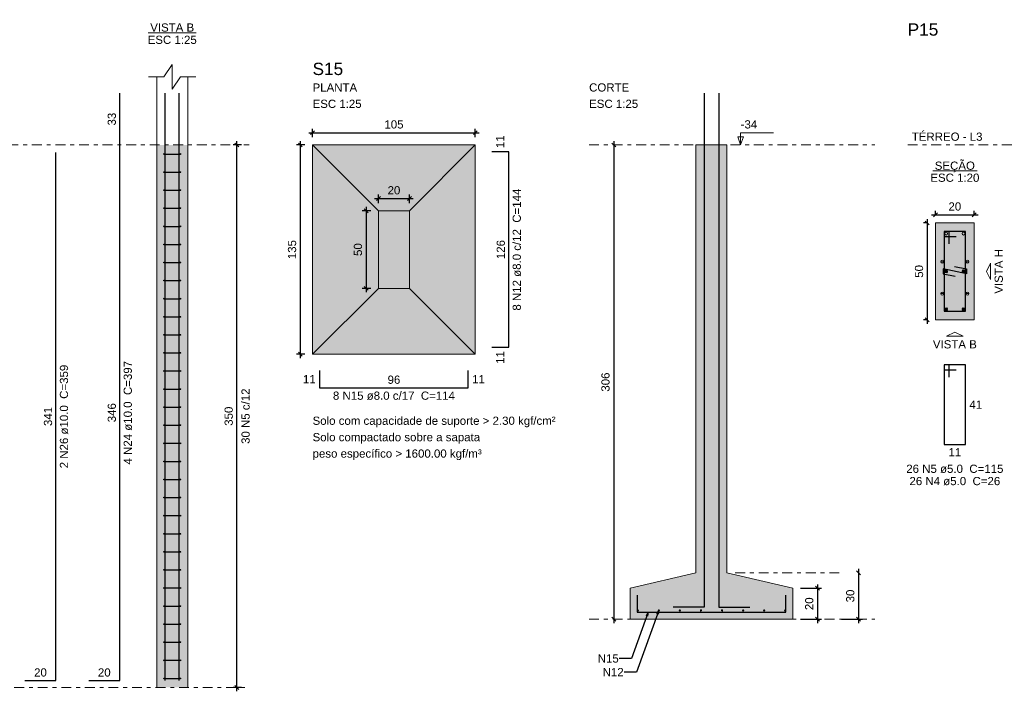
# Model space of a CAD drawing. Header units: millimetres. Extents: x 0 to 119, y 0 to 84.
# Tile 12 of 14: x 62 to 88, y 46 to 64. Entities that reach past the tile are written whole.
import ezdxf

# ---------------------------------------------------------------- set-up
doc = ezdxf.new("R2010")
doc.units = ezdxf.units.MM
doc.header["$MEASUREMENT"] = 0
doc.linetypes.add('DASHDOT', pattern=[2.54, 1.27, -0.635, 0, -0.635])
doc.linetypes.add('NULL', pattern=[0])
doc.layers.get('0').update_dxf_attribs({"lineweight": 18})
for name, color, linetype, lineweight in [('Descrição da armadura', 7, 'Continuous', 0), ('DT-Armadura', 2, 'Continuous', 30), ('DT-Barras na forma', 2, 'Continuous', 30), ('DT-Barras no corte', 5, 'Continuous', 5), ('DT-Barras rebatidas', 2, 'Continuous', 30), ('DT-Cotas', 9, 'Continuous', 5), ('DT-Estribos na forma', 2, 'Continuous', 30), ('DT-Forma', 5, 'Continuous', 5), ('DT-Hachura sapatas em corte', 43, 'Continuous', 5), ('DT-Hachura sapatas em planta', 43, 'Continuous', 5), ('DT-Hachura seção pilares', 254, 'Continuous', 5), ('DT-Hachura vista pilares', 254, 'Continuous', 5), ('DT-Pontilhado', 9, 'DASHDOT', 5), ('DT-Textos', 7, 'Continuous', 5), ('DT-Título', 3, 'Continuous', 20), ('Textos armaduras', 7, 'Continuous', 0)]:
    doc.layers.add(name, color=color, linetype=linetype, lineweight=lineweight)
doc.styles.add('Arial', font='txt')
doc.dimstyles.get("Standard").update_dxf_attribs({"dimtxt": 0.18, "dimasz": 0.18, "dimexe": 0.18, "dimexo": 0.0625, "dimgap": 0.09, "dimtad": 0, "dimtih": 1, "dimtoh": 1, "dimdec": 4, "dimzin": 0, "dimdsep": 46, "dimtxsty": 'Standard', "dimcen": 0.09, "dimadec": 0, "dimazin": 0, "dimtfac": 1, "dimtdec": 4, "dimtofl": 0, "dimtmove": 0, "dimatfit": 3, "dimfxl": 1, "dimtolj": 1, "dimtzin": 0, "dimarcsym": 0})
doc.dimstyles.new('UM_20.000000', dxfattribs={"dimtxt": 0.18, "dimasz": 0.1, "dimexe": 0.1, "dimexo": 0.2, "dimgap": 0, "dimtad": 1, "dimtih": 1, "dimtoh": 1, "dimdec": 1, "dimlfac": 20, "dimzin": 0, "dimdsep": 46, "dimtxsty": 'Standard', "dimcen": 0.09, "dimdle": 0.1, "dimadec": 1, "dimazin": 2, "dimtfac": 1, "dimtdec": 4, "dimtofl": 0, "dimtmove": 0, "dimatfit": 3, "dimfxl": 1, "dimtolj": 1, "dimarcsym": 0})
doc.dimstyles.new('UM_25.000000', dxfattribs={"dimtxt": 0.18, "dimasz": 0.1, "dimexe": 0.1, "dimexo": 0.2, "dimgap": 0, "dimtad": 1, "dimtih": 1, "dimtoh": 1, "dimdec": 1, "dimlfac": 25, "dimzin": 0, "dimdsep": 46, "dimtxsty": 'Standard', "dimcen": 0.09, "dimdle": 0.1, "dimadec": 1, "dimazin": 2, "dimtfac": 1, "dimtdec": 4, "dimtofl": 0, "dimtmove": 0, "dimatfit": 3, "dimfxl": 1, "dimtolj": 1, "dimarcsym": 0})

# ---------------------------------------------------------------- blocks, each defined once
blk = doc.blocks.new('_Oblique')
at = {"color": 0, "linetype": 'ByBlock', "lineweight": -2}
blk.add_line((-0.5, -0.5), (0.5, 0.5), dxfattribs=at)
blk = doc.blocks.new('*D47')
at = {"layer": 'Defpoints', "color": 0}
for p in [(67.761048, 60.360701), (68.078748, 60.360701), (68.078748, 46.360701)]:
    blk.add_point(p, dxfattribs=at)
at = {"layer": 'DT-Cotas', "color": 0, "lineweight": -2}
for p, q in [((67.878748, 60.360701), (67.661048, 60.360701)), ((67.761048, 46.260701), (67.761048, 60.460701)), ((67.878748, 46.360701), (67.661048, 46.360701))]:
    blk.add_line(p, q, dxfattribs=at)
at = {"layer": 'DT-Cotas', "color": 0, "lineweight": -2, "xscale": 0.1, "yscale": 0.1, "zscale": 0.1}
for p, rotation in [((67.761048, 60.360701), 90), ((67.761048, 46.360701), 270)]:
    blk.add_blockref('_Oblique', p, dxfattribs=dict(at, rotation=rotation))
at = {"layer": 'DT-Cotas', "color": 7, "insert": (67.549248, 53.360701), "char_height": 0.2118, "attachment_point": 5, "rotation": 90, "style": 'Arial'}
blk.add_mtext('\\A1;350', dxfattribs=at)
blk = doc.blocks.new('*D48')
at = {"layer": 'Defpoints', "color": 0}
for p in [(67.761048, 60.360701), (68.078748, 60.360701), (68.078748, 46.360701)]:
    blk.add_point(p, dxfattribs=at)
at = {"layer": 'DT-Cotas', "color": 0, "lineweight": -2}
for p, q in [((67.878748, 60.360701), (67.661048, 60.360701)), ((67.761048, 46.260701), (67.761048, 60.460701)), ((67.878748, 46.360701), (67.661048, 46.360701))]:
    blk.add_line(p, q, dxfattribs=at)
at = {"layer": 'DT-Cotas', "color": 0, "lineweight": -2, "xscale": 0.1, "yscale": 0.1, "zscale": 0.1}
for p, rotation in [((67.761048, 60.360701), 90), ((67.761048, 46.360701), 270)]:
    blk.add_blockref('_Oblique', p, dxfattribs=dict(at, rotation=rotation))
blk = doc.blocks.new('*D56')
at = {"layer": 'Defpoints', "color": 0}
for p in [(85.792404, 58.348601), (85.580604, 55.848601), (85.792404, 55.848601)]:
    blk.add_point(p, dxfattribs=at)
at = {"layer": 'DT-Cotas', "color": 0, "lineweight": -2}
for p, q in [((85.592404, 58.348601), (85.480604, 58.348601)), ((85.580604, 58.448601), (85.580604, 55.748601)), ((85.592404, 55.848601), (85.480604, 55.848601))]:
    blk.add_line(p, q, dxfattribs=at)
at = {"layer": 'DT-Cotas', "color": 0, "lineweight": -2, "xscale": 0.1, "yscale": 0.1, "zscale": 0.1}
for p, rotation in [((85.580604, 58.348601), 90), ((85.580604, 55.848601), 270)]:
    blk.add_blockref('_Oblique', p, dxfattribs=dict(at, rotation=rotation))
at = {"layer": 'DT-Cotas', "color": 7, "insert": (85.368804, 57.098601), "char_height": 0.2118, "attachment_point": 5, "rotation": 90, "style": 'Arial'}
blk.add_mtext('\\A1;50', dxfattribs=at)
blk = doc.blocks.new('*D57')
at = {"layer": 'Defpoints', "color": 0}
for p in [(86.792404, 58.560401), (85.792404, 58.348601), (86.792404, 58.348601)]:
    blk.add_point(p, dxfattribs=at)
at = {"layer": 'DT-Cotas', "color": 0, "lineweight": -2}
for p, q in [((85.692404, 58.560401), (86.892404, 58.560401)), ((85.792404, 58.548601), (85.792404, 58.660401)), ((86.792404, 58.548601), (86.792404, 58.660401))]:
    blk.add_line(p, q, dxfattribs=at)
at = {"layer": 'DT-Cotas', "color": 0, "lineweight": -2, "xscale": 0.1, "yscale": 0.1, "zscale": 0.1, "rotation": 180}
blk.add_blockref('_Oblique', (85.792404, 58.560401), dxfattribs=at)
at = {"layer": 'DT-Cotas', "color": 0, "lineweight": -2, "xscale": 0.1, "yscale": 0.1, "zscale": 0.1}
blk.add_blockref('_Oblique', (86.792404, 58.560401), dxfattribs=at)
at = {"layer": 'DT-Cotas', "color": 7, "insert": (86.292404, 58.772201), "char_height": 0.2118, "attachment_point": 5, "rotation": 0.0057296, "style": 'Arial'}
blk.add_mtext('\\A1;20', dxfattribs=at)
blk = doc.blocks.new('*D61')
at = {"layer": 'Defpoints', "color": 0}
for p in [(69.714149, 60.360701), (69.396449, 54.960701), (69.714149, 54.960701)]:
    blk.add_point(p, dxfattribs=at)
at = {"layer": 'DT-Cotas', "color": 0, "lineweight": -2}
for p, q in [((69.514149, 60.360701), (69.296449, 60.360701)), ((69.396449, 60.460701), (69.396449, 54.860701)), ((69.514149, 54.960701), (69.296449, 54.960701))]:
    blk.add_line(p, q, dxfattribs=at)
at = {"layer": 'DT-Cotas', "color": 0, "lineweight": -2, "xscale": 0.1, "yscale": 0.1, "zscale": 0.1}
for p, rotation in [((69.396449, 60.360701), 90), ((69.396449, 54.960701), 270)]:
    blk.add_blockref('_Oblique', p, dxfattribs=dict(at, rotation=rotation))
at = {"layer": 'DT-Cotas', "color": 7, "insert": (69.184649, 57.660701), "char_height": 0.2118, "attachment_point": 5, "rotation": 90, "style": 'Arial'}
blk.add_mtext('\\A1;135', dxfattribs=at)
blk = doc.blocks.new('*D62')
at = {"layer": 'Defpoints', "color": 0}
for p in [(73.914149, 60.678401), (69.714149, 60.360701), (73.914149, 60.360701)]:
    blk.add_point(p, dxfattribs=at)
at = {"layer": 'DT-Cotas', "color": 0, "lineweight": -2}
for p, q in [((69.714149, 60.560701), (69.714149, 60.778401)), ((73.914149, 60.560701), (73.914149, 60.778401)), ((69.614149, 60.678401), (74.014149, 60.678401))]:
    blk.add_line(p, q, dxfattribs=at)
at = {"layer": 'DT-Cotas', "color": 0, "lineweight": -2, "xscale": 0.1, "yscale": 0.1, "zscale": 0.1, "rotation": 180}
blk.add_blockref('_Oblique', (69.714149, 60.678401), dxfattribs=at)
at = {"layer": 'DT-Cotas', "color": 0, "lineweight": -2, "xscale": 0.1, "yscale": 0.1, "zscale": 0.1}
blk.add_blockref('_Oblique', (73.914149, 60.678401), dxfattribs=at)
at = {"layer": 'DT-Cotas', "color": 7, "insert": (71.814149, 60.890201), "char_height": 0.2118, "attachment_point": 5, "rotation": 0.0057296, "style": 'Arial'}
blk.add_mtext('\\A1;105', dxfattribs=at)
blk = doc.blocks.new('*D63')
at = {"layer": 'Defpoints', "color": 0}
for p in [(71.414149, 58.660701), (71.096449, 56.660701), (71.414149, 56.660701)]:
    blk.add_point(p, dxfattribs=at)
at = {"layer": 'DT-Cotas', "color": 0, "lineweight": -2}
for p, q in [((71.096449, 58.760701), (71.096449, 56.560701)), ((71.214149, 58.660701), (70.996449, 58.660701)), ((71.214149, 56.660701), (70.996449, 56.660701))]:
    blk.add_line(p, q, dxfattribs=at)
at = {"layer": 'DT-Cotas', "color": 0, "lineweight": -2, "xscale": 0.1, "yscale": 0.1, "zscale": 0.1}
for p, rotation in [((71.096449, 58.660701), 90), ((71.096449, 56.660701), 270)]:
    blk.add_blockref('_Oblique', p, dxfattribs=dict(at, rotation=rotation))
at = {"layer": 'DT-Cotas', "color": 7, "insert": (70.884649, 57.660701), "char_height": 0.2118, "attachment_point": 5, "rotation": 90, "style": 'Arial'}
blk.add_mtext('\\A1;50', dxfattribs=at)
blk = doc.blocks.new('*D64')
at = {"layer": 'Defpoints', "color": 0}
for p in [(72.214149, 58.978401), (71.414149, 58.660701), (72.214149, 58.660701)]:
    blk.add_point(p, dxfattribs=at)
at = {"layer": 'DT-Cotas', "color": 0, "lineweight": -2}
for p, q in [((71.314149, 58.978401), (72.314149, 58.978401)), ((71.414149, 58.860701), (71.414149, 59.078401)), ((72.214149, 58.860701), (72.214149, 59.078401))]:
    blk.add_line(p, q, dxfattribs=at)
at = {"layer": 'DT-Cotas', "color": 0, "lineweight": -2, "xscale": 0.1, "yscale": 0.1, "zscale": 0.1, "rotation": 180}
blk.add_blockref('_Oblique', (71.414149, 58.978401), dxfattribs=at)
at = {"layer": 'DT-Cotas', "color": 0, "lineweight": -2, "xscale": 0.1, "yscale": 0.1, "zscale": 0.1}
blk.add_blockref('_Oblique', (72.214149, 58.978401), dxfattribs=at)
at = {"layer": 'DT-Cotas', "color": 7, "insert": (71.814149, 59.190201), "char_height": 0.2118, "attachment_point": 5, "rotation": 0.0057296, "style": 'Arial'}
blk.add_mtext('\\A1;20', dxfattribs=at)
blk = doc.blocks.new('*D65')
at = {"layer": 'Defpoints', "color": 0}
for p in [(77.487429, 60.360701), (77.487429, 48.120701), (77.487429, 48.120701)]:
    blk.add_point(p, dxfattribs=at)
at = {"layer": 'DT-Cotas', "color": 0, "lineweight": -2}
blk.add_line((77.487429, 60.460701), (77.487429, 48.020701), dxfattribs=at)
at = {"layer": 'DT-Cotas', "color": 0, "lineweight": -2, "xscale": 0.1, "yscale": 0.1, "zscale": 0.1}
for p, rotation in [((77.487429, 60.360701), 90), ((77.487429, 48.120701), 270)]:
    blk.add_blockref('_Oblique', p, dxfattribs=dict(at, rotation=rotation))
at = {"layer": 'DT-Cotas', "color": 7, "insert": (77.275629, 54.240701), "char_height": 0.2118, "attachment_point": 5, "rotation": 90, "style": 'Arial'}
blk.add_mtext('\\A1;306', dxfattribs=at)
blk = doc.blocks.new('*D66')
at = {"layer": 'Defpoints', "color": 0}
for p in [(82.111029, 48.920701), (82.111029, 48.120701), (82.746429, 48.120701)]:
    blk.add_point(p, dxfattribs=at)
at = {"layer": 'DT-Cotas', "color": 0, "lineweight": -2}
for p, q in [((82.311029, 48.920701), (82.846429, 48.920701)), ((82.746429, 49.020701), (82.746429, 48.020701)), ((82.311029, 48.120701), (82.846429, 48.120701))]:
    blk.add_line(p, q, dxfattribs=at)
at = {"layer": 'DT-Cotas', "color": 0, "lineweight": -2, "xscale": 0.1, "yscale": 0.1, "zscale": 0.1}
for p, rotation in [((82.746429, 48.920701), 90), ((82.746429, 48.120701), 270)]:
    blk.add_blockref('_Oblique', p, dxfattribs=dict(at, rotation=rotation))
at = {"layer": 'DT-Cotas', "color": 7, "insert": (82.534629, 48.520701), "char_height": 0.2118, "attachment_point": 5, "rotation": 90, "style": 'Arial'}
blk.add_mtext('\\A1;20', dxfattribs=at)
blk = doc.blocks.new('*D67')
at = {"layer": 'Defpoints', "color": 0}
for p in [(83.805429, 49.320701), (83.170029, 48.120701), (83.805429, 48.120701)]:
    blk.add_point(p, dxfattribs=at)
at = {"layer": 'DT-Cotas', "color": 0, "lineweight": -2}
for p, q in [((83.805429, 49.420701), (83.805429, 48.020701)), ((83.370029, 48.120701), (83.905429, 48.120701))]:
    blk.add_line(p, q, dxfattribs=at)
at = {"layer": 'DT-Cotas', "color": 0, "lineweight": -2, "xscale": 0.1, "yscale": 0.1, "zscale": 0.1}
for p, rotation in [((83.805429, 49.320701), 90), ((83.805429, 48.120701), 270)]:
    blk.add_blockref('_Oblique', p, dxfattribs=dict(at, rotation=rotation))
at = {"layer": 'DT-Cotas', "color": 7, "insert": (83.593629, 48.720701), "char_height": 0.2118, "attachment_point": 5, "rotation": 90, "style": 'Arial'}
blk.add_mtext('\\A1;30', dxfattribs=at)

msp = doc.modelspace()

# ---------------------------------------------------------------- hatches: boundary and pattern name
at = {"layer": 'DT-Hachura sapatas em corte', "linetype": 'Continuous'}
msp.add_hatch(color=43, dxfattribs=at).paths.add_polyline_path([(79.611, 49.3207), (79.611, 49.3207), (77.911, 48.9207), (77.911, 48.1207), (82.111, 48.1207), (82.111, 48.9207), (80.411, 49.3207), (80.411, 49.3207), (80.411, 60.3607), (79.611, 60.3607), (79.611, 49.3207)])
at = {"layer": 'DT-Hachura sapatas em planta', "linetype": 'Continuous'}
msp.add_hatch(color=43, dxfattribs=at).paths.add_polyline_path([(69.7141, 54.9607), (73.9141, 54.9607), (73.9141, 60.3607), (69.7141, 60.3607), (69.7141, 54.9607)])
at = {"layer": 'DT-Hachura seção pilares', "linetype": 'Continuous'}
msp.add_hatch(color=254, dxfattribs=at).paths.add_polyline_path([(85.7924, 55.8486), (85.7924, 55.8486), (86.7924, 55.8486), (86.7924, 58.3486), (85.7924, 58.3486), (85.7924, 55.8486)])
at = {"layer": 'DT-Hachura vista pilares', "linetype": 'Continuous'}
msp.add_hatch(color=254, dxfattribs=at).paths.add_polyline_path([(65.6902, 46.3607), (65.6902, 60.3607), (66.4902, 60.3607), (66.4902, 46.3607), (65.6902, 46.3607)])

# ---------------------------------------------------------------- linework, layer by layer
at = {"layer": 'DT-Armadura'}
for points in [[(79.821, 61.695), (79.821, 48.4357), (79.021, 48.4357)], [(80.201, 61.695), (80.201, 48.4357), (81.001, 48.4357)], [(74.3377, 55.1407), (74.7777, 55.1407), (74.7778, 60.1807), (74.3378, 60.1807)], [(69.8941, 54.5371), (69.8941, 54.0971), (73.7341, 54.0971), (73.7341, 54.5371)], [(78.091, 48.7407), (78.091, 48.3007), (81.931, 48.3007), (81.931, 48.7407)]]:
    msp.add_lwpolyline(points, dxfattribs=at)
at = {"layer": 'DT-Barras na forma'}
for points in [[(65.9102, 46.5407), (65.9102, 60.3607), (65.9102, 61.695)], [(66.2702, 46.5407), (66.2702, 60.3607), (66.2702, 61.695)], [(65.9102, 46.5407), (65.9102, 60.1647)], [(66.2702, 46.5407), (66.2702, 60.1647)], [(86.1424, 57.8111), (86.1424, 58.1236), (86.0174, 58.1236), (86.0174, 56.0736), (86.5674, 56.0736), (86.5674, 58.1236), (86.0174, 58.1236), (86.0174, 57.9986), (86.3299, 57.9986)], [(86.2865, 57.2248), (86.5924, 57.1611), (86.5924, 57.0361), (85.9924, 57.1611), (85.9924, 57.0361), (86.2983, 56.9724)]]:
    msp.add_lwpolyline(points, dxfattribs=at)
at = {"layer": 'DT-Barras no corte'}
for p, q in [((85.9224, 57.3486), (86.0124, 57.3486)), ((86.5724, 57.3486), (86.6624, 57.3486)), ((86.0299, 57.0611), (86.1049, 57.1361)), ((86.0299, 57.1361), (86.1049, 57.0611)), ((86.4799, 57.0611), (86.5549, 57.1361)), ((86.4799, 57.1361), (86.5549, 57.0611)), ((85.9224, 56.5236), (86.0124, 56.5236)), ((86.5724, 56.5236), (86.6624, 56.5236)), ((86.0299, 56.0861), (86.1049, 56.1611)), ((86.0299, 56.1611), (86.1049, 56.0861)), ((86.4799, 56.0861), (86.5549, 56.1611)), ((86.4799, 56.1611), (86.5549, 56.0861))]:
    msp.add_line(p, q, dxfattribs=at)
for centre, radius in [((86.0674, 58.0736), 0.0375), ((86.5174, 58.0736), 0.0375), ((85.9674, 57.3486), 0.0375), ((86.6174, 57.3486), 0.0375), ((86.0674, 57.0986), 0.0375), ((86.5174, 57.0986), 0.0375), ((85.9674, 56.5236), 0.0375), ((86.6174, 56.5236), 0.0375), ((86.0674, 56.1236), 0.0375), ((86.5174, 56.1236), 0.0375), ((78.107, 48.3487), 0.016), ((78.651, 48.3487), 0.016), ((79.195, 48.3487), 0.016), ((79.739, 48.3487), 0.016), ((80.283, 48.3487), 0.016), ((80.827, 48.3487), 0.016), ((81.371, 48.3487), 0.016), ((81.915, 48.3487), 0.016)]:
    msp.add_circle(centre, radius, dxfattribs=at)
at = {"layer": 'DT-Barras rebatidas'}
for points in [[(63.9371, 46.5407), (64.7371, 46.5407), (64.7372, 60.3607), (64.7372, 61.695)], [(62.2899, 46.5407), (63.0899, 46.5407), (63.09, 60.1647)], [(86.1424, 54.3712), (86.1424, 54.6837), (86.0174, 54.6837), (86.0174, 52.6337), (86.5674, 52.6337), (86.5674, 54.6837), (86.0174, 54.6837), (86.0174, 54.5587), (86.3299, 54.5587)]]:
    msp.add_lwpolyline(points, dxfattribs=at)
at = {"layer": 'DT-Estribos na forma'}
for p, q in [((65.8802, 60.1274), (66.3002, 60.1274)), ((65.8802, 59.6607), (66.3002, 59.6607)), ((65.8802, 59.194), (66.3002, 59.194)), ((65.8802, 58.7274), (66.3002, 58.7274)), ((65.8802, 58.2607), (66.3002, 58.2607)), ((65.8802, 57.794), (66.3002, 57.794)), ((65.8802, 57.3274), (66.3002, 57.3274)), ((65.8802, 56.8607), (66.3002, 56.8607)), ((65.8802, 56.394), (66.3002, 56.394)), ((65.8802, 55.9274), (66.3002, 55.9274)), ((65.8802, 55.4607), (66.3002, 55.4607)), ((65.8802, 54.994), (66.3002, 54.994)), ((65.8802, 54.5274), (66.3002, 54.5274)), ((65.8802, 54.0607), (66.3002, 54.0607)), ((65.8802, 53.594), (66.3002, 53.594)), ((65.8802, 53.1274), (66.3002, 53.1274)), ((65.8802, 52.6607), (66.3002, 52.6607)), ((65.8802, 52.194), (66.3002, 52.194)), ((65.8802, 51.7274), (66.3002, 51.7274)), ((65.8802, 51.2607), (66.3002, 51.2607)), ((65.8802, 50.794), (66.3002, 50.794)), ((65.8802, 50.3274), (66.3002, 50.3274)), ((65.8802, 49.8607), (66.3002, 49.8607)), ((65.8802, 49.394), (66.3002, 49.394)), ((65.8802, 48.9274), (66.3002, 48.9274)), ((65.8802, 48.4607), (66.3002, 48.4607)), ((65.8802, 47.994), (66.3002, 47.994)), ((65.8802, 47.5274), (66.3002, 47.5274)), ((65.8802, 47.0607), (66.3002, 47.0607)), ((65.8802, 46.594), (66.3002, 46.594))]:
    msp.add_line(p, q, dxfattribs=at)
for centre in [(65.8802, 60.1274), (66.3002, 60.1274), (65.8802, 59.6607), (66.3002, 59.6607), (65.8802, 59.194), (66.3002, 59.194), (65.8802, 58.7274), (66.3002, 58.7274), (65.8802, 58.2607), (66.3002, 58.2607), (65.8802, 57.794), (66.3002, 57.794), (65.8802, 57.3274), (66.3002, 57.3274), (65.8802, 56.8607), (66.3002, 56.8607), (65.8802, 56.394), (66.3002, 56.394), (65.8802, 55.9274), (66.3002, 55.9274), (65.8802, 55.4607), (66.3002, 55.4607), (65.8802, 54.994), (66.3002, 54.994), (65.8802, 54.5274), (66.3002, 54.5274), (65.8802, 54.0607), (66.3002, 54.0607), (65.8802, 53.594), (66.3002, 53.594), (65.8802, 53.1274), (66.3002, 53.1274), (65.8802, 52.6607), (66.3002, 52.6607), (65.8802, 52.194), (66.3002, 52.194), (65.8802, 51.7274), (66.3002, 51.7274), (65.8802, 51.2607), (66.3002, 51.2607), (65.8802, 50.794), (66.3002, 50.794), (65.8802, 50.3274), (66.3002, 50.3274), (65.8802, 49.8607), (66.3002, 49.8607), (65.8802, 49.394), (66.3002, 49.394), (65.8802, 48.9274), (66.3002, 48.9274), (65.8802, 48.4607), (66.3002, 48.4607), (65.8802, 47.994), (66.3002, 47.994), (65.8802, 47.5274), (66.3002, 47.5274), (65.8802, 47.0607), (66.3002, 47.0607), (65.8802, 46.594), (66.3002, 46.594)]:
    msp.add_circle(centre, 0.01, dxfattribs=at)
at = {"layer": 'DT-Forma'}
for p, q in [((65.6902, 60.3607), (65.6902, 62.1186)), ((66.4902, 60.3607), (66.4902, 62.1186)), ((65.6902, 46.3607), (65.6902, 60.3607)), ((66.4902, 46.3607), (66.4902, 60.3607)), ((69.7141, 60.3607), (71.4141, 58.6607)), ((73.9141, 60.3607), (72.2141, 58.6607)), ((69.7141, 54.9607), (71.4141, 56.6607)), ((69.7141, 54.9607), (71.4141, 56.6607)), ((73.9141, 54.9607), (72.2141, 56.6607))]:
    msp.add_line(p, q, dxfattribs=at)
msp.add_lwpolyline([(65.4784, 62.1186), (65.8784, 62.1186), (66.0902, 62.4363), (66.0902, 61.8009), (66.302, 62.1186), (66.702, 62.1186)], dxfattribs=at)
for points in [[(69.7141, 54.9607), (73.9141, 54.9607), (73.9141, 60.3607), (69.7141, 60.3607), (69.7141, 54.9607)], [(79.611, 49.3207), (79.611, 49.3207), (77.911, 48.9207), (77.911, 48.1207), (82.111, 48.1207), (82.111, 48.9207), (80.411, 49.3207), (80.411, 49.3207), (80.411, 60.3607), (79.611, 60.3607), (79.611, 49.3207)], [(71.4141, 56.6607), (72.2141, 56.6607), (72.2141, 58.6607), (71.4141, 58.6607), (71.4141, 56.6607)], [(85.7924, 55.8486), (86.7924, 55.8486), (86.7924, 58.3486), (85.7924, 58.3486), (85.7924, 55.8486)]]:
    msp.add_lwpolyline(points, close=True, dxfattribs=at)
at = {"layer": 'DT-Pontilhado', "ltscale": 0.2}
for p, q in [((53.9579, 60.3607), (68.0787, 60.3607)), ((76.852, 60.3607), (84.229, 60.3607)), ((85.0762, 60.3607), (100.0542, 60.3607)), ((80.6228, 49.3207), (83.3818, 49.3207)), ((76.852, 48.1207), (84.229, 48.1207)), ((57.1492, 46.3607), (68.0787, 46.3607))]:
    msp.add_line(p, q, dxfattribs=at)
at = {"layer": 'DT-Textos'}
for p, q in [((65.4686, 63.2517), (66.7119, 63.2517)), ((85.7202, 59.6935), (86.8646, 59.6935))]:
    msp.add_line(p, q, dxfattribs=at)
for points in [[(80.8346, 60.5725), (80.764, 60.3607), (80.6934, 60.5725), (80.8346, 60.5725)], [(87.216, 57.0986), (87.216, 56.8868), (87.1101, 57.0986), (87.216, 57.3104), (87.216, 57.0986)], [(86.2924, 55.425), (86.0806, 55.425), (86.2924, 55.5309), (86.5042, 55.425), (86.2924, 55.425)]]:
    msp.add_lwpolyline(points, close=True, dxfattribs=at)
msp.add_lwpolyline([(80.764, 60.3607), (80.764, 60.6784), (81.6112, 60.6784)], dxfattribs=at)

# ---------------------------------------------------------------- texts
at = {"layer": 'Descrição da armadura', "linetype": 'NULL', "char_height": 0.2118, "attachment_point": 8, "rotation": 90.00021, "line_spacing_factor": 0.9, "style": 'Arial'}
for s, insert, width in [('8 N12 ø8.0 c/12  C=144', (75.0959, 57.6603), 6.174395), ('4 N24 ø10.0  C=397', (65.0546, 53.4503), 5.239541), ('2 N26 ø10.0  C=359', (63.4076, 53.3523), 5.239541), ('30 N5 c/12', (68.0927, 53.3607), 2.845127)]:
    msp.add_mtext(s, dxfattribs=dict(at, insert=insert, width=width))
at = {"layer": 'Descrição da armadura', "linetype": 'NULL', "char_height": 0.2118, "line_spacing_factor": 0.9, "style": 'Arial'}
for s, insert, width, attachment_point in [('8 N15 ø8.0 c/17  C=114', (71.8137, 53.7792), 6.174395, 8), ('26 N5 ø5.0  C=115', (86.2927, 51.8922), 4.916973, 8), ('26 N4 ø5.0  C=26', (86.2927, 51.5752), 4.634404, 8), ('N15', (77.6167, 47.1065), 1.103994, 6), ('N12', (77.7438, 46.7565), 1.103994, 6)]:
    msp.add_mtext(s, dxfattribs=dict(at, insert=insert, width=width, attachment_point=attachment_point))
at = {"layer": 'DT-Textos', "linetype": 'NULL', "char_height": 0.2118, "line_spacing_factor": 0.798, "style": 'Arial'}
for s, insert, width, attachment_point in [('VISTA B', (66.0905, 63.2832), 2.223994, 8), ('ESC 1:25', (66.0905, 62.9662), 2.482559, 8), ('PLANTA', (69.7137, 61.7372), 2.256279, 7), ('CORTE', (76.8517, 61.7372), 2.03, 7), ('ESC 1:25', (69.7137, 61.3142), 2.482559, 7), ('ESC 1:25', (76.8517, 61.3142), 2.482559, 7), ('-34', (80.7637, 60.7842), 0.838281, 7), ('TÉRREO - L3', (85.1817, 60.4662), 3.577422, 7), ('SEÇÃO', (86.2927, 59.6553), 2.030566, 8), ('ESC 1:20', (86.2927, 59.4072), 2.482559, 8), ('VISTA B', (86.2927, 55.1072), 2.223994, 8), ('Solo com capacidade de suporte > 2.30 kgf/cm²', (69.7137, 53.0743), 12.299795, 7), ('Solo compactado sobre a sapata', (69.7137, 52.6503), 8.479951, 7), ('peso específico > 1600.00 kgf/m³', (69.7137, 52.2273), 8.560098, 7)]:
    msp.add_mtext(s, dxfattribs=dict(at, insert=insert, width=width, attachment_point=attachment_point))
at = {"layer": 'DT-Textos', "linetype": 'NULL', "insert": (87.5339, 57.0983), "char_height": 0.2118, "width": 2.255996, "attachment_point": 8, "rotation": 90.00021, "line_spacing_factor": 0.798, "style": 'Arial'}
msp.add_mtext('VISTA H', dxfattribs=at)
at = {"layer": 'DT-Título', "linetype": 'NULL', "char_height": 0.3177, "width": 1.565781, "attachment_point": 7, "line_spacing_factor": 0.798, "style": 'Arial'}
for s, insert in [('P15', (85.0757, 63.1771)), ('S15', (69.7137, 62.1611))]:
    msp.add_mtext(s, dxfattribs=dict(at, insert=insert))
at = {"layer": 'Textos armaduras', "linetype": 'NULL', "char_height": 0.2118, "rotation": 90.00021, "line_spacing_factor": 0.9, "style": 'Arial'}
for s, insert, width, attachment_point in [('33', (64.6399, 61.0278), 1.045137, 8), ('11', (74.6637, 60.2807), 1.045137, 7), ('126', (74.6805, 57.6607), 1.367705, 8), ('11', (74.4518, 55.0407), 1.045137, 3), ('346', (64.6399, 53.4507), 1.367705, 8), ('341', (62.9927, 53.3527), 1.367705, 8)]:
    msp.add_mtext(s, dxfattribs=dict(at, insert=insert, width=width, attachment_point=attachment_point))
at = {"layer": 'Textos armaduras', "linetype": 'NULL', "char_height": 0.2118, "width": 1.045137, "line_spacing_factor": 0.9, "style": 'Arial'}
for s, insert, attachment_point in [('11', (69.7941, 54.2112), 9), ('96', (71.8141, 54.1944), 8), ('11', (73.8341, 54.423), 1), ('41', (86.6674, 53.7646), 1), ('11', (86.2924, 52.5364), 2), ('20', (62.6899, 46.638), 8), ('20', (64.3371, 46.638), 8)]:
    msp.add_mtext(s, dxfattribs=dict(at, insert=insert, attachment_point=attachment_point))

# ---------------------------------------------------------------- dimensions: what is measured, and where the dimension line sits
at = {"layer": 'DT-Cotas'}
for base, p1, p2, dimstyle, override, picture, middle in [((73.9141, 60.6784), (69.7141, 60.3607), (73.9141, 60.3607), 'UM_25.000000', {"dimtxt": 0.2118, "dimasz": 0.1, "dimexe": 0.1, "dimexo": 0.2, "dimtad": 1, "dimtih": 0, "dimtoh": 0, "dimdec": 1, "dimlfac": 25, "dimzin": 8, "dimtxsty": 'Arial', "dimblk": 'Oblique', "dimblk1": 'Oblique', "dimblk2": 'Oblique', "dimsah": 1, "dimdle": 0.1, "dimse1": 0, "dimse2": 0, "dimclrt": 7, "dimadec": 1, "dimazin": 3, "dimtmove": 2, "dimldrblk": 'Oblique'}, '*D62', (71.8141, 60.8902)), ((72.2141, 58.9784), (71.4141, 58.6607), (72.2141, 58.6607), 'UM_25.000000', {"dimtxt": 0.2118, "dimasz": 0.1, "dimexe": 0.1, "dimexo": 0.2, "dimtad": 1, "dimtih": 0, "dimtoh": 0, "dimdec": 1, "dimlfac": 25, "dimzin": 8, "dimtxsty": 'Arial', "dimblk": 'Oblique', "dimblk1": 'Oblique', "dimblk2": 'Oblique', "dimsah": 1, "dimdle": 0.1, "dimse1": 0, "dimse2": 0, "dimclrt": 7, "dimadec": 1, "dimazin": 3, "dimtmove": 2, "dimldrblk": 'Oblique'}, '*D64', (71.8141, 59.1902)), ((86.7924, 58.5604), (85.7924, 58.3486), (86.7924, 58.3486), 'UM_20.000000', {"dimtxt": 0.2118, "dimasz": 0.1, "dimexe": 0.1, "dimexo": 0.2, "dimtad": 1, "dimtih": 0, "dimtoh": 0, "dimdec": 1, "dimlfac": 20, "dimzin": 8, "dimtxsty": 'Arial', "dimblk": 'Oblique', "dimblk1": 'Oblique', "dimblk2": 'Oblique', "dimsah": 1, "dimdle": 0.1, "dimse1": 0, "dimse2": 0, "dimclrt": 7, "dimadec": 1, "dimazin": 3, "dimtmove": 2, "dimldrblk": 'Oblique'}, '*D57', (86.2924, 58.7722))]:
    dim = msp.add_linear_dim(base=base, p1=p1, p2=p2, dimstyle=dimstyle, override=override, dxfattribs=at)
    dim.commit()
    dim.dimension.update_dxf_attribs({"geometry": picture, "text_midpoint": middle, "dimtype": 160, "text_rotation": 0.00573})
for base, p1, p2, dimstyle, override, picture, middle in [((67.761, 60.3607), (68.0787, 46.3607), (68.0787, 60.3607), 'UM_25.000000', {"dimtxt": 0.2118, "dimasz": 0.1, "dimexe": 0.1, "dimexo": 0.2, "dimtad": 1, "dimtih": 0, "dimtoh": 0, "dimdec": 1, "dimlfac": 25, "dimzin": 8, "dimtxsty": 'Arial', "dimblk": 'Oblique', "dimblk1": 'Oblique', "dimblk2": 'Oblique', "dimsah": 1, "dimdle": 0.1, "dimse1": 0, "dimse2": 0, "dimclrt": 7, "dimadec": 1, "dimazin": 3, "dimtmove": 2, "dimldrblk": 'Oblique'}, '*D47', (67.5492, 53.3607)), ((69.3964, 54.9607), (69.7141, 60.3607), (69.7141, 54.9607), 'UM_25.000000', {"dimtxt": 0.2118, "dimasz": 0.1, "dimexe": 0.1, "dimexo": 0.2, "dimtad": 1, "dimtih": 0, "dimtoh": 0, "dimdec": 1, "dimlfac": 25, "dimzin": 8, "dimtxsty": 'Arial', "dimblk": 'Oblique', "dimblk1": 'Oblique', "dimblk2": 'Oblique', "dimsah": 1, "dimdle": 0.1, "dimse1": 0, "dimse2": 0, "dimclrt": 7, "dimadec": 1, "dimazin": 3, "dimtmove": 2, "dimldrblk": 'Oblique'}, '*D61', (69.1846, 57.6607)), ((77.4874, 48.1207), (77.4874, 60.3607), (77.4874, 48.1207), 'UM_25.000000', {"dimtxt": 0.2118, "dimasz": 0.1, "dimexe": 0.1, "dimexo": 0.2, "dimtad": 1, "dimtih": 0, "dimtoh": 0, "dimdec": 1, "dimlfac": 25, "dimzin": 8, "dimtxsty": 'Arial', "dimblk": 'Oblique', "dimblk1": 'Oblique', "dimblk2": 'Oblique', "dimsah": 1, "dimdle": 0.1, "dimse1": 1, "dimse2": 1, "dimclrt": 7, "dimadec": 1, "dimazin": 3, "dimtmove": 2, "dimldrblk": 'Oblique'}, '*D65', (77.2756, 54.2407)), ((71.0964, 56.6607), (71.4141, 58.6607), (71.4141, 56.6607), 'UM_25.000000', {"dimtxt": 0.2118, "dimasz": 0.1, "dimexe": 0.1, "dimexo": 0.2, "dimtad": 1, "dimtih": 0, "dimtoh": 0, "dimdec": 1, "dimlfac": 25, "dimzin": 8, "dimtxsty": 'Arial', "dimblk": 'Oblique', "dimblk1": 'Oblique', "dimblk2": 'Oblique', "dimsah": 1, "dimdle": 0.1, "dimse1": 0, "dimse2": 0, "dimclrt": 7, "dimadec": 1, "dimazin": 3, "dimtmove": 2, "dimldrblk": 'Oblique'}, '*D63', (70.8846, 57.6607)), ((85.5806, 55.8486), (85.7924, 58.3486), (85.7924, 55.8486), 'UM_20.000000', {"dimtxt": 0.2118, "dimasz": 0.1, "dimexe": 0.1, "dimexo": 0.2, "dimtad": 1, "dimtih": 0, "dimtoh": 0, "dimdec": 1, "dimlfac": 20, "dimzin": 8, "dimtxsty": 'Arial', "dimblk": 'Oblique', "dimblk1": 'Oblique', "dimblk2": 'Oblique', "dimsah": 1, "dimdle": 0.1, "dimse1": 0, "dimse2": 0, "dimclrt": 7, "dimadec": 1, "dimazin": 3, "dimtmove": 2, "dimldrblk": 'Oblique'}, '*D56', (85.3688, 57.0986)), ((83.8054, 48.1207), (83.8054, 49.3207), (83.17, 48.1207), 'UM_25.000000', {"dimtxt": 0.2118, "dimasz": 0.1, "dimexe": 0.1, "dimexo": 0.2, "dimtad": 1, "dimtih": 0, "dimtoh": 0, "dimdec": 1, "dimlfac": 25, "dimzin": 8, "dimtxsty": 'Arial', "dimblk": 'Oblique', "dimblk1": 'Oblique', "dimblk2": 'Oblique', "dimsah": 1, "dimdle": 0.1, "dimse1": 1, "dimse2": 0, "dimclrt": 7, "dimadec": 1, "dimazin": 3, "dimtmove": 2, "dimldrblk": 'Oblique'}, '*D67', (83.5936, 48.7207)), ((82.7464, 48.1207), (82.111, 48.9207), (82.111, 48.1207), 'UM_25.000000', {"dimtxt": 0.2118, "dimasz": 0.1, "dimexe": 0.1, "dimexo": 0.2, "dimtad": 1, "dimtih": 0, "dimtoh": 0, "dimdec": 1, "dimlfac": 25, "dimzin": 8, "dimtxsty": 'Arial', "dimblk": 'Oblique', "dimblk1": 'Oblique', "dimblk2": 'Oblique', "dimsah": 1, "dimdle": 0.1, "dimse1": 0, "dimse2": 0, "dimclrt": 7, "dimadec": 1, "dimazin": 3, "dimtmove": 2, "dimldrblk": 'Oblique'}, '*D66', (82.5346, 48.5207))]:
    dim = msp.add_linear_dim(base=base, p1=p1, p2=p2, angle=90, dimstyle=dimstyle, override=override, dxfattribs=at)
    dim.commit()
    dim.dimension.update_dxf_attribs({"geometry": picture, "text_midpoint": middle, "dimtype": 160, "text_rotation": 90})
dim = msp.add_linear_dim(base=(67.761, 60.3607), p1=(68.0787, 46.3607), p2=(68.0787, 60.3607), angle=90, text=' ', dimstyle='UM_25.000000', override={"dimtxt": 0.2118, "dimasz": 0.1, "dimexe": 0.1, "dimexo": 0.2, "dimtad": 1, "dimtih": 0, "dimtoh": 0, "dimdec": 1, "dimlfac": 25, "dimzin": 8, "dimtxsty": 'Arial', "dimblk": 'Oblique', "dimblk1": 'Oblique', "dimblk2": 'Oblique', "dimsah": 1, "dimdle": 0.1, "dimse1": 0, "dimse2": 0, "dimclrt": 256, "dimadec": 1, "dimazin": 3, "dimtmove": 2, "dimldrblk": 'Oblique'}, dxfattribs=at)
dim.commit()
dim.dimension.update_dxf_attribs({"geometry": '*D48', "text_midpoint": (67.6551, 53.3607), "dimtype": 160, "text_rotation": 90})

# ---------------------------------------------------------------- leaders
for points in [[(78.379, 48.3007), (77.9444, 47.1065), (77.6267, 47.1065)], [(78.651, 48.3487), (78.0715, 46.7565), (77.7538, 46.7565)]]:
    msp.add_leader(points, dimstyle='Standard', override={"dimasz": 0.1, "dimldrblk": 'Closed'}, dxfattribs=at)

doc.saveas('drawing.dxf')
